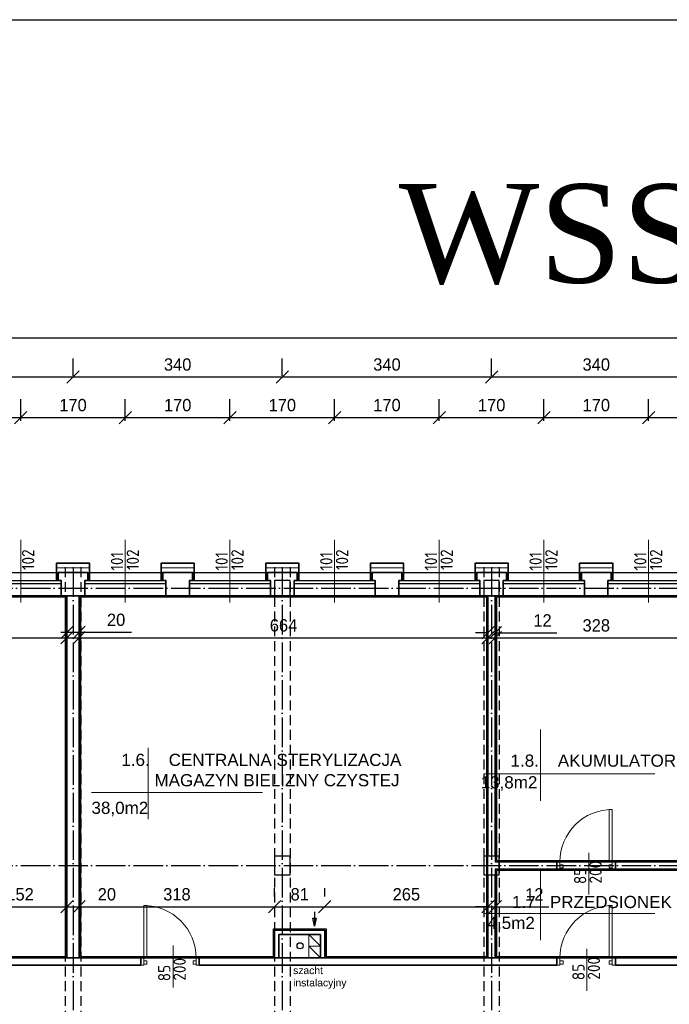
# Model space of a CAD drawing. Header units: millimetres. Extents: x -642 to 14033, y 1994 to 13520.
# Tile 13 of 72: x 3220 to 4276, y 11922 to 13520. Entities that reach past the tile are written whole.
import ezdxf

# ---------------------------------------------------------------- set-up
doc = ezdxf.new("R2010")
doc.units = ezdxf.units.MM
doc.linetypes.add('ACAD_ISO04W100', pattern=[30.5, 24, -3, 0.5, -3])
doc.linetypes.add('KRESKOWA_X2', pattern=[12, 8, -4])
for name, color, linetype, lineweight in [('drzwi', 140, 'Continuous', 13), ('KOMINY', 43, 'Continuous', 15), ('opisy drzwi', 40, 'Continuous', 13), ('opisy pom', 3, 'Continuous', 18), ('OPISY POM. 100', 150, 'Continuous', 20), ('opisy pom.50', 3, 'Continuous', 20), ('sciany', 4, 'Continuous', 35), ('słupy', 2, 'Continuous', 30), ('wymiary', 1, 'Continuous', 13), ('ściany-OCIEPLENIE', 201, 'Continuous', 9)]:
    doc.layers.add(name, color=color, linetype=linetype, lineweight=lineweight)
doc.layers.add('kanalizacja', color=210, linetype='Continuous')
doc.layers.add('POWIERZCHNIA', color=123, linetype='Continuous', plot=False)
doc.styles.add('ISO', font='isocp.shx')
doc.styles.add('ROMANS', font='ROMANS')
doc.styles.add('SYSTEM', font='TXT')
doc.linetypes.add('BATTING', pattern='A,0.0001,-0.1,[134,ltypeshp.shx,S=0.1,R=0,X=-0.1,Y=0],-0.2,[134,ltypeshp.shx,S=0.1,R=180,X=0.1,Y=0],-0.1', length=0.4001)
doc.dimstyles.new('Jacek2', dxfattribs={"dimscale": 2, "dimtxt": 10, "dimasz": 10, "dimexe": 15, "dimexo": 15, "dimgap": 5, "dimtad": 1, "dimdec": 0, "dimzin": 0, "dimdsep": 46, "dimtxsty": 'Standard', "dimblk": 'OBLIQUE', "dimcen": 0, "dimdle": 5, "dimadec": 1, "dimazin": 0, "dimtfac": 1, "dimtdec": 0, "dimtofl": 0, "dimtmove": 0, "dimatfit": 3, "dimfxl": 1, "dimtolj": 1, "dimtzin": 0, "dimarcsym": 0})

# ---------------------------------------------------------------- blocks, each defined once
blk = doc.blocks.new('_OBLIQUE')
at = {"color": 0, "linetype": 'ByBlock'}
blk.add_line((-0.5, -0.5), (0.5, 0.5), dxfattribs=at)
blk = doc.blocks.new('*D61')
at = {"layer": 'Defpoints', "color": 0, "transparency": 16777216}
for p in [(3307.1, 12940.4), (2967.1, 12912), (3307.1, 12912)]:
    blk.add_point(p, dxfattribs=at)
at = {"layer": 'wymiary', "color": 0, "lineweight": -2, "transparency": 16777216}
for p, q in [((2967.1, 12942), (2967.1, 12970.4)), ((3307.1, 12942), (3307.1, 12970.4)), ((2957.1, 12940.4), (3317.1, 12940.4))]:
    blk.add_line(p, q, dxfattribs=at)
at = {"layer": 'wymiary', "color": 0, "lineweight": -2, "transparency": 16777216, "xscale": 20, "yscale": 20, "zscale": 20, "rotation": 180}
blk.add_blockref('_OBLIQUE', (2967.1, 12940.4), dxfattribs=at)
at = {"layer": 'wymiary', "color": 0, "lineweight": -2, "transparency": 16777216, "xscale": 20, "yscale": 20, "zscale": 20}
blk.add_blockref('_OBLIQUE', (3307.1, 12940.4), dxfattribs=at)
at = {"layer": 'wymiary', "color": 0, "transparency": 16777216, "insert": (3137.1, 12960.4), "char_height": 20, "attachment_point": 5}
blk.add_mtext('\\A1;340', dxfattribs=at)
blk = doc.blocks.new('*D62')
at = {"layer": 'Defpoints', "color": 0, "transparency": 16777216}
for p in [(2293.1, 12517), (3297.1, 12517), (3297.1, 12516.2)]:
    blk.add_point(p, dxfattribs=at)
at = {"layer": 'wymiary', "color": 0, "lineweight": -2, "transparency": 16777216}
for p, q in [((3297.1, 12546.2), (3297.1, 12547)), ((2283.1, 12517), (3307.1, 12517))]:
    blk.add_line(p, q, dxfattribs=at)
at = {"layer": 'wymiary', "color": 0, "lineweight": -2, "transparency": 16777216, "xscale": 20, "yscale": 20, "zscale": 20, "rotation": 180}
blk.add_blockref('_OBLIQUE', (2293.1, 12517), dxfattribs=at)
at = {"layer": 'wymiary', "color": 0, "lineweight": -2, "transparency": 16777216, "xscale": 20, "yscale": 20, "zscale": 20}
blk.add_blockref('_OBLIQUE', (3297.1, 12517), dxfattribs=at)
at = {"layer": 'wymiary', "color": 0, "transparency": 16777216, "insert": (2795.1, 12537), "char_height": 20, "attachment_point": 5}
blk.add_mtext('\\A1;1004', dxfattribs=at)
blk = doc.blocks.new('*D26')
at = {"layer": 'Defpoints', "color": 0, "transparency": 16777216}
for p in [(3987.1, 12940.4), (3647.1, 12912), (3987.1, 12912)]:
    blk.add_point(p, dxfattribs=at)
at = {"layer": 'wymiary', "color": 0, "lineweight": -2, "transparency": 16777216}
for p, q in [((3647.1, 12942), (3647.1, 12970.4)), ((3987.1, 12942), (3987.1, 12970.4)), ((3637.1, 12940.4), (3997.1, 12940.4))]:
    blk.add_line(p, q, dxfattribs=at)
at = {"layer": 'wymiary', "color": 0, "lineweight": -2, "transparency": 16777216, "xscale": 20, "yscale": 20, "zscale": 20, "rotation": 180}
blk.add_blockref('_OBLIQUE', (3647.1, 12940.4), dxfattribs=at)
at = {"layer": 'wymiary', "color": 0, "lineweight": -2, "transparency": 16777216, "xscale": 20, "yscale": 20, "zscale": 20}
blk.add_blockref('_OBLIQUE', (3987.1, 12940.4), dxfattribs=at)
at = {"layer": 'wymiary', "color": 0, "transparency": 16777216, "insert": (3817.1, 12960.4), "char_height": 20, "attachment_point": 5}
blk.add_mtext('\\A1;340', dxfattribs=at)
blk = doc.blocks.new('*D27')
at = {"layer": 'Defpoints', "color": 0, "transparency": 16777216}
for p in [(3317.1, 12517), (3981.1, 12517), (3981.1, 12516.2)]:
    blk.add_point(p, dxfattribs=at)
at = {"layer": 'wymiary', "color": 0, "lineweight": -2, "transparency": 16777216}
for p, q in [((3981.1, 12546.2), (3981.1, 12547)), ((3307.1, 12517), (3991.1, 12517))]:
    blk.add_line(p, q, dxfattribs=at)
at = {"layer": 'wymiary', "color": 0, "lineweight": -2, "transparency": 16777216, "xscale": 20, "yscale": 20, "zscale": 20, "rotation": 180}
blk.add_blockref('_OBLIQUE', (3317.1, 12517), dxfattribs=at)
at = {"layer": 'wymiary', "color": 0, "lineweight": -2, "transparency": 16777216, "xscale": 20, "yscale": 20, "zscale": 20}
blk.add_blockref('_OBLIQUE', (3981.1, 12517), dxfattribs=at)
at = {"layer": 'wymiary', "color": 0, "transparency": 16777216, "insert": (3649.1, 12537), "char_height": 20, "attachment_point": 5}
blk.add_mtext('\\A1;664', dxfattribs=at)
blk = doc.blocks.new('*D28')
at = {"layer": 'Defpoints', "color": 0, "transparency": 16777216}
for p in [(3297.1, 12516.2), (3317.1, 12526), (3317.1, 12516.2)]:
    blk.add_point(p, dxfattribs=at)
at = {"layer": 'wymiary', "color": 0, "lineweight": -2, "transparency": 16777216}
for p, q in [((3297.1, 12546.2), (3297.1, 12556)), ((3317.1, 12546.2), (3317.1, 12556)), ((3287.1, 12526), (3317.1, 12526)), ((3317.1, 12526), (3402.1, 12526))]:
    blk.add_line(p, q, dxfattribs=at)
at = {"layer": 'wymiary', "color": 0, "lineweight": -2, "transparency": 16777216, "xscale": 20, "yscale": 20, "zscale": 20, "rotation": 180}
blk.add_blockref('_OBLIQUE', (3297.1, 12526), dxfattribs=at)
at = {"layer": 'wymiary', "color": 0, "lineweight": -2, "transparency": 16777216, "xscale": 20, "yscale": 20, "zscale": 20}
blk.add_blockref('_OBLIQUE', (3317.1, 12526), dxfattribs=at)
at = {"layer": 'wymiary', "color": 0, "transparency": 16777216, "insert": (3377.1, 12546), "char_height": 20, "attachment_point": 5}
blk.add_mtext('\\A1;20', dxfattribs=at)
blk = doc.blocks.new('*D29')
at = {"layer": 'Defpoints', "color": 0, "transparency": 16777216}
for p in [(3647.1, 12940.4), (3307.1, 12912), (3647.1, 12912)]:
    blk.add_point(p, dxfattribs=at)
at = {"layer": 'wymiary', "color": 0, "lineweight": -2, "transparency": 16777216}
for p, q in [((3307.1, 12942), (3307.1, 12970.4)), ((3647.1, 12942), (3647.1, 12970.4)), ((3297.1, 12940.4), (3657.1, 12940.4))]:
    blk.add_line(p, q, dxfattribs=at)
at = {"layer": 'wymiary', "color": 0, "lineweight": -2, "transparency": 16777216, "xscale": 20, "yscale": 20, "zscale": 20, "rotation": 180}
blk.add_blockref('_OBLIQUE', (3307.1, 12940.4), dxfattribs=at)
at = {"layer": 'wymiary', "color": 0, "lineweight": -2, "transparency": 16777216, "xscale": 20, "yscale": 20, "zscale": 20}
blk.add_blockref('_OBLIQUE', (3647.1, 12940.4), dxfattribs=at)
at = {"layer": 'wymiary', "color": 0, "transparency": 16777216, "insert": (3477.1, 12960.4), "char_height": 20, "attachment_point": 5}
blk.add_mtext('\\A1;340', dxfattribs=at)
blk = doc.blocks.new('*D30')
at = {"layer": 'Defpoints', "color": 0, "transparency": 16777216}
for p in [(3993.1, 12516.2), (4321.1, 12517), (4321.1, 12516.2)]:
    blk.add_point(p, dxfattribs=at)
at = {"layer": 'wymiary', "color": 0, "lineweight": -2, "transparency": 16777216}
for p, q in [((3993.1, 12546.2), (3993.1, 12547)), ((4321.1, 12546.2), (4321.1, 12547)), ((3983.1, 12517), (4331.1, 12517))]:
    blk.add_line(p, q, dxfattribs=at)
at = {"layer": 'wymiary', "color": 0, "lineweight": -2, "transparency": 16777216, "xscale": 20, "yscale": 20, "zscale": 20, "rotation": 180}
blk.add_blockref('_OBLIQUE', (3993.1, 12517), dxfattribs=at)
at = {"layer": 'wymiary', "color": 0, "lineweight": -2, "transparency": 16777216, "xscale": 20, "yscale": 20, "zscale": 20}
blk.add_blockref('_OBLIQUE', (4321.1, 12517), dxfattribs=at)
at = {"layer": 'wymiary', "color": 0, "transparency": 16777216, "insert": (4157.1, 12537), "char_height": 20, "attachment_point": 5}
blk.add_mtext('\\A1;328', dxfattribs=at)
blk = doc.blocks.new('*D31')
at = {"layer": 'Defpoints', "color": 0, "transparency": 16777216}
for p in [(3981.1, 12516.2), (3993.1, 12525.2), (3993.1, 12516.2)]:
    blk.add_point(p, dxfattribs=at)
at = {"layer": 'wymiary', "color": 0, "lineweight": -2, "transparency": 16777216}
for p, q in [((3981.1, 12546.2), (3981.1, 12555.2)), ((3993.1, 12546.2), (3993.1, 12555.2)), ((3981.1, 12525.2), (3961.1, 12525.2)), ((3993.1, 12525.2), (4093.1, 12525.2))]:
    blk.add_line(p, q, dxfattribs=at)
at = {"layer": 'wymiary', "color": 0, "lineweight": -2, "transparency": 16777216, "xscale": 20, "yscale": 20, "zscale": 20}
blk.add_blockref('_OBLIQUE', (3981.1, 12525.2), dxfattribs=at)
at = {"layer": 'wymiary', "color": 0, "lineweight": -2, "transparency": 16777216, "xscale": 20, "yscale": 20, "zscale": 20, "rotation": 180}
blk.add_blockref('_OBLIQUE', (3993.1, 12525.2), dxfattribs=at)
at = {"layer": 'wymiary', "color": 0, "transparency": 16777216, "insert": (4069.8, 12545.2), "char_height": 20, "attachment_point": 5}
blk.add_mtext('\\A1;12', dxfattribs=at)
blk = doc.blocks.new('*D33')
at = {"layer": 'Defpoints', "color": 0, "transparency": 16777216}
for p in [(4327.1, 12940.4), (3987.1, 12912), (4327.1, 12912)]:
    blk.add_point(p, dxfattribs=at)
at = {"layer": 'wymiary', "color": 0, "lineweight": -2, "transparency": 16777216}
for p, q in [((3987.1, 12942), (3987.1, 12970.4)), ((4327.1, 12942), (4327.1, 12970.4)), ((3977.1, 12940.4), (4337.1, 12940.4))]:
    blk.add_line(p, q, dxfattribs=at)
at = {"layer": 'wymiary', "color": 0, "lineweight": -2, "transparency": 16777216, "xscale": 20, "yscale": 20, "zscale": 20, "rotation": 180}
blk.add_blockref('_OBLIQUE', (3987.1, 12940.4), dxfattribs=at)
at = {"layer": 'wymiary', "color": 0, "lineweight": -2, "transparency": 16777216, "xscale": 20, "yscale": 20, "zscale": 20}
blk.add_blockref('_OBLIQUE', (4327.1, 12940.4), dxfattribs=at)
at = {"layer": 'wymiary', "color": 0, "transparency": 16777216, "insert": (4157.1, 12960.4), "char_height": 20, "attachment_point": 5}
blk.add_mtext('\\A1;340', dxfattribs=at)
blk = doc.blocks.new('*D96')
at = {"layer": 'Defpoints', "color": 0, "transparency": 16777216}
for p in [(3145.1, 12067.1), (3297.1, 12080.5), (3297.1, 12067.1)]:
    blk.add_point(p, dxfattribs=at)
at = {"layer": 'wymiary', "color": 0, "lineweight": -2, "transparency": 16777216}
for p, q in [((3145.1, 12097.1), (3145.1, 12110.5)), ((3297.1, 12097.1), (3297.1, 12110.5)), ((3135.1, 12080.5), (3307.1, 12080.5))]:
    blk.add_line(p, q, dxfattribs=at)
at = {"layer": 'wymiary', "color": 0, "lineweight": -2, "transparency": 16777216, "xscale": 20, "yscale": 20, "zscale": 20, "rotation": 180}
blk.add_blockref('_OBLIQUE', (3145.1, 12080.5), dxfattribs=at)
at = {"layer": 'wymiary', "color": 0, "lineweight": -2, "transparency": 16777216, "xscale": 20, "yscale": 20, "zscale": 20}
blk.add_blockref('_OBLIQUE', (3297.1, 12080.5), dxfattribs=at)
at = {"layer": 'wymiary', "color": 0, "transparency": 16777216, "insert": (3221.1, 12100.5), "char_height": 20, "attachment_point": 5}
blk.add_mtext('\\A1;152', dxfattribs=at)
blk = doc.blocks.new('*D97')
at = {"layer": 'Defpoints', "color": 0, "transparency": 16777216}
for p in [(3297.1, 12067.1), (3317.1, 12080.5), (3317.1, 12067.1)]:
    blk.add_point(p, dxfattribs=at)
at = {"layer": 'wymiary', "color": 0, "lineweight": -2, "transparency": 16777216}
for p, q in [((3297.1, 12097.1), (3297.1, 12110.5)), ((3317.1, 12097.1), (3317.1, 12110.5)), ((3287.1, 12080.5), (3317.1, 12080.5)), ((3317.1, 12080.5), (3387.1, 12080.5))]:
    blk.add_line(p, q, dxfattribs=at)
at = {"layer": 'wymiary', "color": 0, "lineweight": -2, "transparency": 16777216, "xscale": 20, "yscale": 20, "zscale": 20, "rotation": 180}
blk.add_blockref('_OBLIQUE', (3297.1, 12080.5), dxfattribs=at)
at = {"layer": 'wymiary', "color": 0, "lineweight": -2, "transparency": 16777216, "xscale": 20, "yscale": 20, "zscale": 20}
blk.add_blockref('_OBLIQUE', (3317.1, 12080.5), dxfattribs=at)
at = {"layer": 'wymiary', "color": 0, "transparency": 16777216, "insert": (3362.1, 12100.5), "char_height": 20, "attachment_point": 5}
blk.add_mtext('\\A1;20', dxfattribs=at)
blk = doc.blocks.new('*D98')
at = {"layer": 'Defpoints', "color": 0, "transparency": 16777216}
for p in [(3317.1, 12067.1), (3634.6, 12080.5), (3634.6, 12067.1)]:
    blk.add_point(p, dxfattribs=at)
at = {"layer": 'wymiary', "color": 0, "lineweight": -2, "transparency": 16777216}
for p, q in [((3317.1, 12097.1), (3317.1, 12110.5)), ((3634.6, 12097.1), (3634.6, 12110.5)), ((3307.1, 12080.5), (3644.6, 12080.5))]:
    blk.add_line(p, q, dxfattribs=at)
at = {"layer": 'wymiary', "color": 0, "lineweight": -2, "transparency": 16777216, "xscale": 20, "yscale": 20, "zscale": 20, "rotation": 180}
blk.add_blockref('_OBLIQUE', (3317.1, 12080.5), dxfattribs=at)
at = {"layer": 'wymiary', "color": 0, "lineweight": -2, "transparency": 16777216, "xscale": 20, "yscale": 20, "zscale": 20}
blk.add_blockref('_OBLIQUE', (3634.6, 12080.5), dxfattribs=at)
at = {"layer": 'wymiary', "color": 0, "transparency": 16777216, "insert": (3475.9, 12100.5), "char_height": 20, "attachment_point": 5}
blk.add_mtext('\\A1;318', dxfattribs=at)
blk = doc.blocks.new('*D99')
at = {"layer": 'Defpoints', "color": 0, "transparency": 16777216}
for p in [(3634.6, 12067.1), (3716.1, 12080.5), (3716.1, 12067.1)]:
    blk.add_point(p, dxfattribs=at)
at = {"layer": 'wymiary', "color": 0, "lineweight": -2, "transparency": 16777216}
for p, q in [((3634.6, 12097.1), (3634.6, 12110.5)), ((3716.1, 12097.1), (3716.1, 12110.5)), ((3624.6, 12080.5), (3726.1, 12080.5))]:
    blk.add_line(p, q, dxfattribs=at)
at = {"layer": 'wymiary', "color": 0, "lineweight": -2, "transparency": 16777216, "xscale": 20, "yscale": 20, "zscale": 20, "rotation": 180}
blk.add_blockref('_OBLIQUE', (3634.6, 12080.5), dxfattribs=at)
at = {"layer": 'wymiary', "color": 0, "lineweight": -2, "transparency": 16777216, "xscale": 20, "yscale": 20, "zscale": 20}
blk.add_blockref('_OBLIQUE', (3716.1, 12080.5), dxfattribs=at)
at = {"layer": 'wymiary', "color": 0, "transparency": 16777216, "insert": (3675.4, 12100.5), "char_height": 20, "attachment_point": 5}
blk.add_mtext('\\A1;81', dxfattribs=at)
blk = doc.blocks.new('*D100')
at = {"layer": 'Defpoints', "color": 0, "transparency": 16777216}
for p in [(3981.1, 12067.1), (3993.1, 12080.5), (3993.1, 12067.1)]:
    blk.add_point(p, dxfattribs=at)
at = {"layer": 'wymiary', "color": 0, "lineweight": -2, "transparency": 16777216}
for p, q in [((3981.1, 12097.1), (3981.1, 12110.5)), ((3993.1, 12097.1), (3993.1, 12110.5)), ((3981.1, 12080.5), (3961.1, 12080.5)), ((3993.1, 12080.5), (4079.8, 12080.5))]:
    blk.add_line(p, q, dxfattribs=at)
at = {"layer": 'wymiary', "color": 0, "lineweight": -2, "transparency": 16777216, "xscale": 20, "yscale": 20, "zscale": 20}
blk.add_blockref('_OBLIQUE', (3981.1, 12080.5), dxfattribs=at)
at = {"layer": 'wymiary', "color": 0, "lineweight": -2, "transparency": 16777216, "xscale": 20, "yscale": 20, "zscale": 20, "rotation": 180}
blk.add_blockref('_OBLIQUE', (3993.1, 12080.5), dxfattribs=at)
at = {"layer": 'wymiary', "color": 0, "transparency": 16777216, "insert": (4056.5, 12100.5), "char_height": 20, "attachment_point": 5}
blk.add_mtext('\\A1;12', dxfattribs=at)
blk = doc.blocks.new('*D117')
at = {"layer": 'Defpoints', "color": 0, "transparency": 16777216}
for p in [(3716.1, 12067.1), (3981.1, 12080.5), (3981.1, 12080.5)]:
    blk.add_point(p, dxfattribs=at)
at = {"layer": 'wymiary', "color": 0, "lineweight": -2, "transparency": 16777216}
for p, q in [((3716.1, 12097.1), (3716.1, 12110.5)), ((3706.1, 12080.5), (3991.1, 12080.5))]:
    blk.add_line(p, q, dxfattribs=at)
at = {"layer": 'wymiary', "color": 0, "lineweight": -2, "transparency": 16777216, "xscale": 20, "yscale": 20, "zscale": 20, "rotation": 180}
blk.add_blockref('_OBLIQUE', (3716.1, 12080.5), dxfattribs=at)
at = {"layer": 'wymiary', "color": 0, "lineweight": -2, "transparency": 16777216, "xscale": 20, "yscale": 20, "zscale": 20}
blk.add_blockref('_OBLIQUE', (3981.1, 12080.5), dxfattribs=at)
at = {"layer": 'wymiary', "color": 0, "transparency": 16777216, "insert": (3848.6, 12100.5), "char_height": 20, "attachment_point": 5}
blk.add_mtext('\\A1;265', dxfattribs=at)
blk = doc.blocks.new('*D428')
at = {"layer": 'Defpoints', "color": 0, "transparency": 16777216}
for p in [(12183.1, 13003.7), (753.6, 12769.9), (12183.1, 12769.9)]:
    blk.add_point(p, dxfattribs=at)
at = {"layer": 'wymiary', "color": 0, "lineweight": -2, "transparency": 16777216}
for p, q in [((753.6, 12799.9), (753.6, 13033.7)), ((12183.1, 12799.9), (12183.1, 13033.7)), ((743.6, 13003.7), (12193.1, 13003.7))]:
    blk.add_line(p, q, dxfattribs=at)
at = {"layer": 'wymiary', "color": 0, "lineweight": -2, "transparency": 16777216, "xscale": 20, "yscale": 20, "zscale": 20, "rotation": 180}
blk.add_blockref('_OBLIQUE', (753.6, 13003.7), dxfattribs=at)
at = {"layer": 'wymiary', "color": 0, "lineweight": -2, "transparency": 16777216, "xscale": 20, "yscale": 20, "zscale": 20}
blk.add_blockref('_OBLIQUE', (12183.1, 13003.7), dxfattribs=at)
at = {"layer": 'wymiary', "color": 0, "transparency": 16777216, "insert": (6468.4, 13023.7), "char_height": 20, "attachment_point": 5}
blk.add_mtext('\\A1;11430', dxfattribs=at)
blk = doc.blocks.new('*D441')
at = {"layer": 'Defpoints', "color": 0, "transparency": 16777216}
for p in [(3222.1, 12874.5), (3052.1, 12839.1), (3222.1, 12839.1)]:
    blk.add_point(p, dxfattribs=at)
at = {"layer": 'wymiary', "color": 0, "lineweight": -2, "transparency": 16777216}
for p, q in [((3052.1, 12869.1), (3052.1, 12904.5)), ((3222.1, 12869.1), (3222.1, 12904.5)), ((3042.1, 12874.5), (3232.1, 12874.5))]:
    blk.add_line(p, q, dxfattribs=at)
at = {"layer": 'wymiary', "color": 0, "lineweight": -2, "transparency": 16777216, "xscale": 20, "yscale": 20, "zscale": 20, "rotation": 180}
blk.add_blockref('_OBLIQUE', (3052.1, 12874.5), dxfattribs=at)
at = {"layer": 'wymiary', "color": 0, "lineweight": -2, "transparency": 16777216, "xscale": 20, "yscale": 20, "zscale": 20}
blk.add_blockref('_OBLIQUE', (3222.1, 12874.5), dxfattribs=at)
at = {"layer": 'wymiary', "color": 0, "transparency": 16777216, "insert": (3137.1, 12894.5), "char_height": 20, "attachment_point": 5}
blk.add_mtext('\\A1;170', dxfattribs=at)
blk = doc.blocks.new('*D442')
at = {"layer": 'Defpoints', "color": 0, "transparency": 16777216}
for p in [(3392.1, 12874.5), (3222.1, 12839.1), (3392.1, 12839.1)]:
    blk.add_point(p, dxfattribs=at)
at = {"layer": 'opisy pom.50', "color": 0, "lineweight": -2, "transparency": 16777216}
for p, q in [((3222.1, 12869.1), (3222.1, 12904.5)), ((3392.1, 12869.1), (3392.1, 12904.5)), ((3212.1, 12874.5), (3402.1, 12874.5))]:
    blk.add_line(p, q, dxfattribs=at)
at = {"layer": 'opisy pom.50', "color": 0, "lineweight": -2, "transparency": 16777216, "xscale": 20, "yscale": 20, "zscale": 20, "rotation": 180}
blk.add_blockref('_OBLIQUE', (3222.1, 12874.5), dxfattribs=at)
at = {"layer": 'opisy pom.50', "color": 0, "lineweight": -2, "transparency": 16777216, "xscale": 20, "yscale": 20, "zscale": 20}
blk.add_blockref('_OBLIQUE', (3392.1, 12874.5), dxfattribs=at)
at = {"layer": 'opisy pom.50', "color": 0, "transparency": 16777216, "insert": (3307.1, 12894.5), "char_height": 20, "attachment_point": 5}
blk.add_mtext('\\A1;170', dxfattribs=at)
blk = doc.blocks.new('*D443')
at = {"layer": 'Defpoints', "color": 0, "transparency": 16777216}
for p in [(3562.1, 12874.5), (3392.1, 12839.1), (3562.1, 12839.1)]:
    blk.add_point(p, dxfattribs=at)
at = {"layer": 'opisy pom.50', "color": 0, "lineweight": -2, "transparency": 16777216}
for p, q in [((3392.1, 12869.1), (3392.1, 12904.5)), ((3562.1, 12869.1), (3562.1, 12904.5)), ((3382.1, 12874.5), (3572.1, 12874.5))]:
    blk.add_line(p, q, dxfattribs=at)
at = {"layer": 'opisy pom.50', "color": 0, "lineweight": -2, "transparency": 16777216, "xscale": 20, "yscale": 20, "zscale": 20, "rotation": 180}
blk.add_blockref('_OBLIQUE', (3392.1, 12874.5), dxfattribs=at)
at = {"layer": 'opisy pom.50', "color": 0, "lineweight": -2, "transparency": 16777216, "xscale": 20, "yscale": 20, "zscale": 20}
blk.add_blockref('_OBLIQUE', (3562.1, 12874.5), dxfattribs=at)
at = {"layer": 'opisy pom.50', "color": 0, "transparency": 16777216, "insert": (3477.1, 12894.5), "char_height": 20, "attachment_point": 5}
blk.add_mtext('\\A1;170', dxfattribs=at)
blk = doc.blocks.new('*D444')
at = {"layer": 'Defpoints', "color": 0, "transparency": 16777216}
for p in [(3732.1, 12874.5), (3562.1, 12839.1), (3732.1, 12839.1)]:
    blk.add_point(p, dxfattribs=at)
at = {"layer": 'opisy pom.50', "color": 0, "lineweight": -2, "transparency": 16777216}
for p, q in [((3562.1, 12869.1), (3562.1, 12904.5)), ((3732.1, 12869.1), (3732.1, 12904.5)), ((3552.1, 12874.5), (3742.1, 12874.5))]:
    blk.add_line(p, q, dxfattribs=at)
at = {"layer": 'opisy pom.50', "color": 0, "lineweight": -2, "transparency": 16777216, "xscale": 20, "yscale": 20, "zscale": 20, "rotation": 180}
blk.add_blockref('_OBLIQUE', (3562.1, 12874.5), dxfattribs=at)
at = {"layer": 'opisy pom.50', "color": 0, "lineweight": -2, "transparency": 16777216, "xscale": 20, "yscale": 20, "zscale": 20}
blk.add_blockref('_OBLIQUE', (3732.1, 12874.5), dxfattribs=at)
at = {"layer": 'opisy pom.50', "color": 0, "transparency": 16777216, "insert": (3647.1, 12894.5), "char_height": 20, "attachment_point": 5}
blk.add_mtext('\\A1;170', dxfattribs=at)
blk = doc.blocks.new('*D445')
at = {"layer": 'Defpoints', "color": 0, "transparency": 16777216}
for p in [(3902.1, 12874.5), (3732.1, 12839.1), (3902.1, 12839.1)]:
    blk.add_point(p, dxfattribs=at)
at = {"layer": 'opisy pom.50', "color": 0, "lineweight": -2, "transparency": 16777216}
for p, q in [((3732.1, 12869.1), (3732.1, 12904.5)), ((3902.1, 12869.1), (3902.1, 12904.5)), ((3722.1, 12874.5), (3912.1, 12874.5))]:
    blk.add_line(p, q, dxfattribs=at)
at = {"layer": 'opisy pom.50', "color": 0, "lineweight": -2, "transparency": 16777216, "xscale": 20, "yscale": 20, "zscale": 20, "rotation": 180}
blk.add_blockref('_OBLIQUE', (3732.1, 12874.5), dxfattribs=at)
at = {"layer": 'opisy pom.50', "color": 0, "lineweight": -2, "transparency": 16777216, "xscale": 20, "yscale": 20, "zscale": 20}
blk.add_blockref('_OBLIQUE', (3902.1, 12874.5), dxfattribs=at)
at = {"layer": 'opisy pom.50', "color": 0, "transparency": 16777216, "insert": (3817.1, 12894.5), "char_height": 20, "attachment_point": 5}
blk.add_mtext('\\A1;170', dxfattribs=at)
blk = doc.blocks.new('*D446')
at = {"layer": 'Defpoints', "color": 0, "transparency": 16777216}
for p in [(4072.1, 12874.5), (3902.1, 12839.1), (4072.1, 12839.1)]:
    blk.add_point(p, dxfattribs=at)
at = {"layer": 'opisy pom.50', "color": 0, "lineweight": -2, "transparency": 16777216}
for p, q in [((3902.1, 12869.1), (3902.1, 12904.5)), ((4072.1, 12869.1), (4072.1, 12904.5)), ((3892.1, 12874.5), (4082.1, 12874.5))]:
    blk.add_line(p, q, dxfattribs=at)
at = {"layer": 'opisy pom.50', "color": 0, "lineweight": -2, "transparency": 16777216, "xscale": 20, "yscale": 20, "zscale": 20, "rotation": 180}
blk.add_blockref('_OBLIQUE', (3902.1, 12874.5), dxfattribs=at)
at = {"layer": 'opisy pom.50', "color": 0, "lineweight": -2, "transparency": 16777216, "xscale": 20, "yscale": 20, "zscale": 20}
blk.add_blockref('_OBLIQUE', (4072.1, 12874.5), dxfattribs=at)
at = {"layer": 'opisy pom.50', "color": 0, "transparency": 16777216, "insert": (3987.1, 12894.5), "char_height": 20, "attachment_point": 5}
blk.add_mtext('\\A1;170', dxfattribs=at)
blk = doc.blocks.new('*D447')
at = {"layer": 'Defpoints', "color": 0, "transparency": 16777216}
for p in [(4242.1, 12874.5), (4072.1, 12839.1), (4242.1, 12839.1)]:
    blk.add_point(p, dxfattribs=at)
at = {"layer": 'opisy pom.50', "color": 0, "lineweight": -2, "transparency": 16777216}
for p, q in [((4072.1, 12869.1), (4072.1, 12904.5)), ((4242.1, 12869.1), (4242.1, 12904.5)), ((4062.1, 12874.5), (4252.1, 12874.5))]:
    blk.add_line(p, q, dxfattribs=at)
at = {"layer": 'opisy pom.50', "color": 0, "lineweight": -2, "transparency": 16777216, "xscale": 20, "yscale": 20, "zscale": 20, "rotation": 180}
blk.add_blockref('_OBLIQUE', (4072.1, 12874.5), dxfattribs=at)
at = {"layer": 'opisy pom.50', "color": 0, "lineweight": -2, "transparency": 16777216, "xscale": 20, "yscale": 20, "zscale": 20}
blk.add_blockref('_OBLIQUE', (4242.1, 12874.5), dxfattribs=at)
at = {"layer": 'opisy pom.50', "color": 0, "transparency": 16777216, "insert": (4157.1, 12894.5), "char_height": 20, "attachment_point": 5}
blk.add_mtext('\\A1;170', dxfattribs=at)
blk = doc.blocks.new('*D448')
at = {"layer": 'Defpoints', "color": 0, "transparency": 16777216}
for p in [(4412.1, 12874.5), (4242.1, 12839.1), (4412.1, 12839.1)]:
    blk.add_point(p, dxfattribs=at)
at = {"layer": 'opisy pom.50', "color": 0, "lineweight": -2, "transparency": 16777216}
for p, q in [((4242.1, 12869.1), (4242.1, 12904.5)), ((4412.1, 12869.1), (4412.1, 12904.5)), ((4232.1, 12874.5), (4422.1, 12874.5))]:
    blk.add_line(p, q, dxfattribs=at)
at = {"layer": 'opisy pom.50', "color": 0, "lineweight": -2, "transparency": 16777216, "xscale": 20, "yscale": 20, "zscale": 20, "rotation": 180}
blk.add_blockref('_OBLIQUE', (4242.1, 12874.5), dxfattribs=at)
at = {"layer": 'opisy pom.50', "color": 0, "lineweight": -2, "transparency": 16777216, "xscale": 20, "yscale": 20, "zscale": 20}
blk.add_blockref('_OBLIQUE', (4412.1, 12874.5), dxfattribs=at)
at = {"layer": 'opisy pom.50', "color": 0, "transparency": 16777216, "insert": (4327.1, 12894.5), "char_height": 20, "attachment_point": 5}
blk.add_mtext('\\A1;170', dxfattribs=at)

msp = doc.modelspace()

# ---------------------------------------------------------------- linework, layer by layer
at = {"linetype": 'KRESKOWA_X2', "ltscale": 2}
for p, q in [((3294.6, 12631.4), (3294.6, 11259.9)), ((3319.6, 12631.4), (3319.6, 11259.9)), ((3634.6, 12631.4), (3634.6, 11259.9)), ((3659.6, 12631.4), (3659.6, 11259.9)), ((3974.6, 12631.4), (3974.6, 11259.9)), ((3999.6, 12631.4), (3999.6, 11259.9))]:
    msp.add_line(p, q, dxfattribs=at)
at = {"linetype": 'ACAD_ISO04W100', "ltscale": 2}
for p, q in [((3307.1, 12631.4), (3307.1, 11033.7)), ((3647.1, 12631.4), (3647.1, 11033.7)), ((3987.1, 12631.4), (3987.1, 11033.7)), ((477.4, 12597.4), (13301.1, 12597.4)), ((477.4, 12147.4), (13301.1, 12147.4))]:
    msp.add_line(p, q, dxfattribs=at)
for p, q in [((768.6, 12622.9), (8107.4, 12622.9)), ((3156.1, 12609.9), (3288.1, 12609.9)), ((3326.1, 12609.9), (3458.1, 12609.9)), ((3496.1, 12609.9), (3628.1, 12609.9)), ((3666.1, 12609.9), (3798.1, 12609.9)), ((3836.1, 12609.9), (3968.1, 12609.9)), ((4006.1, 12609.9), (4138.1, 12609.9)), ((4176.1, 12609.9), (4308.1, 12609.9)), ((3156.1, 12604.9), (3288.1, 12604.9)), ((3326.1, 12604.9), (3458.1, 12604.9)), ((3496.1, 12604.9), (3628.1, 12604.9)), ((3666.1, 12604.9), (3798.1, 12604.9)), ((3836.1, 12604.9), (3968.1, 12604.9)), ((4006.1, 12604.9), (4138.1, 12604.9)), ((4176.1, 12604.9), (4308.1, 12604.9))]:
    msp.add_line(p, q)
msp.add_lwpolyline([(-642.1, 13520.2), (14032.9, 13520.2), (14032.9, 1993.9), (-642.1, 1993.9)], close=True)
at = {"layer": 'drzwi'}
for points in [[(4183.1, 12153.4, 0), (4178.1, 12153.4, 0), (4178.1, 12238.3, 0), (4183.1, 12238.4, 0), (4183.1, 12153.4, 0)], [(4098.1, 12141.4, 0), (4093.1, 12141.4, 0), (4093.1, 12153.4, 0), (4098.1, 12153.4, 0), (4098.1, 12141.4, 0)], [(4098.1, 12143.4, 0), (4103.1, 12143.4, 0), (4103.1, 12148.4, 0), (4098.1, 12148.4, 0), (4098.1, 12143.4, 0)], [(4183.1, 12143.4, 0), (4178.1, 12143.4, 0), (4178.1, 12148.4, 0), (4183.1, 12148.4, 0), (4183.1, 12143.4, 0)], [(4183.1, 12141.4, 0), (4188.1, 12141.4, 0), (4188.1, 12153.4, 0), (4183.1, 12153.4, 0), (4183.1, 12141.4, 0)], [(3422.1, 11997.4, 0), (3427.1, 11997.4, 0), (3427.1, 12082.3, 0), (3422.1, 12082.4, 0), (3422.1, 11997.4, 0)], [(4183.1, 11997.4, 0), (4178.1, 11997.4, 0), (4178.1, 12082.3, 0), (4183.1, 12082.4, 0), (4183.1, 11997.4, 0)], [(3422.1, 11985.4, 0), (3417.1, 11985.4, 0), (3417.1, 11997.4, 0), (3422.1, 11997.4, 0), (3422.1, 11985.4, 0)], [(3422.1, 11987.4, 0), (3427.1, 11987.4, 0), (3427.1, 11992.4, 0), (3422.1, 11992.4, 0), (3422.1, 11987.4, 0)], [(3507.1, 11987.4, 0), (3502.1, 11987.4, 0), (3502.1, 11992.4, 0), (3507.1, 11992.4, 0), (3507.1, 11987.4, 0)], [(3507.1, 11985.4, 0), (3512.1, 11985.4, 0), (3512.1, 11997.4, 0), (3507.1, 11997.4, 0), (3507.1, 11985.4, 0)], [(4098.1, 11985.4, 0), (4093.1, 11985.4, 0), (4093.1, 11997.4, 0), (4098.1, 11997.4, 0), (4098.1, 11985.4, 0)], [(4098.1, 11987.4, 0), (4103.1, 11987.4, 0), (4103.1, 11992.4, 0), (4098.1, 11992.4, 0), (4098.1, 11987.4, 0)], [(4183.1, 11987.4, 0), (4178.1, 11987.4, 0), (4178.1, 11992.4, 0), (4183.1, 11992.4, 0), (4183.1, 11987.4, 0)], [(4183.1, 11985.4, 0), (4188.1, 11985.4, 0), (4188.1, 11997.4, 0), (4183.1, 11997.4, 0), (4183.1, 11985.4, 0)]]:
    msp.add_polyline3d(points, dxfattribs=at)
for centre, start, end in [((4183.1, 12153.4), 90.0013, 180.0017), ((3422.1, 11997.4), 0.001, 90.0014), ((4183.1, 11997.4), 90.001, 180.0014)]:
    msp.add_arc(centre, 85, start, end, dxfattribs=at)
at = {"layer": 'kanalizacja'}
msp.add_circle((3676, 12017), 5, dxfattribs=at)
at = {"layer": 'KOMINY'}
for p, q in [((3690.1, 12035.4), (3709.1, 12016.4)), ((3690.1, 12016.4), (3709.1, 11997.4))]:
    msp.add_line(p, q, dxfattribs=at)
at = {"layer": 'KOMINY', "lineweight": 30}
msp.add_lwpolyline([(3699.5, 12072), (3699.5, 12048.8), (3696.9, 12061.9), (3702.1, 12061.9), (3699.5, 12048.8)], dxfattribs=at)
at = {"layer": 'KOMINY'}
for points in [[(3690.1, 12016.4), (3709.1, 12016.4), (3709.1, 12035.4), (3690.1, 12035.4)], [(3690.1, 11997.4), (3709.1, 11997.4), (3709.1, 12016.4), (3690.1, 12016.4)]]:
    msp.add_lwpolyline(points, close=True, dxfattribs=at)
at = {"layer": 'opisy drzwi'}
for p, q in [((3222.1, 12574.1), (3222.1, 12675.9)), ((3392.1, 12574.1), (3392.1, 12675.9)), ((3562.1, 12574.1), (3562.1, 12675.9)), ((3732.1, 12574.1), (3732.1, 12675.9)), ((3902.1, 12574.1), (3902.1, 12675.9)), ((4072.1, 12574.1), (4072.1, 12675.9)), ((4242.1, 12574.1), (4242.1, 12675.9)), ((4144.8, 12100.2), (4144.8, 12168.1)), ((3469.8, 11949.6), (3469.8, 12017.5)), ((4141.8, 11944.2), (4141.8, 12012.1))]:
    msp.add_line(p, q, dxfattribs=at)
at = {"layer": 'opisy pom'}
for p, q in [((4066.5, 12252.5), (4066.5, 12368.2)), ((3429.3, 12222.4), (3429.3, 12338.1)), ((3974.5, 12295.9), (4252.3, 12295.9)), ((3337.3, 12265.8), (3615, 12265.8)), ((4066.5, 12026), (4066.5, 12141.8)), ((3974.5, 12069.4), (4252.3, 12069.4))]:
    msp.add_line(p, q, dxfattribs=at)
at = {"layer": 'POWIERZCHNIA'}
for points in [[(2293.1, 12042.4), (2337.1, 12042.4), (2337.1, 11997.4), (2809.1, 11997.4), (2809.1, 12042.4), (3145.1, 12042.4), (3145.1, 11997.4), (3297.1, 11997.4), (3297.1, 12584.9), (2293.1, 12584.9), (2293.1, 12042.4)], [(3317.1, 11997.4), (3634.6, 11997.4), (3634.6, 12042.4), (3716.1, 12042.4), (3716.1, 11997.4), (3981.1, 11997.4), (3981.1, 12584.9), (3317.1, 12584.9), (3317.1, 11997.4)], [(3993.1, 12153.5), (4321.1, 12153.3), (4321.1, 12584.9), (3993.1, 12584.9), (3993.1, 12153.5)]]:
    msp.add_lwpolyline(points, dxfattribs=at)
for points in [[(2295.1, 12044.4), (2339.1, 12044.4), (2339.1, 11999.4), (2807.1, 11999.4), (2807.1, 12044.4), (3147.1, 12044.4), (3147.1, 11999.4), (3295.1, 11999.4), (3295.1, 12582.9), (2295.1, 12582.9)], [(3319.1, 11999.4), (3632.6, 11999.4), (3632.6, 12044.4), (3718.1, 12044.4), (3718.1, 11999.4), (3979.1, 11999.4), (3979.1, 12582.9), (3319.1, 12582.9)], [(3995.1, 12155.5), (4319.1, 12155.3), (4319.1, 12582.9), (3995.1, 12582.9)], [(3993.1, 11997.4), (4321.1, 11997.4), (4321.1, 12141.3), (3993.1, 12141.3)], [(3995.1, 11999.4), (4319.1, 11999.4), (4319.1, 12139.3), (3995.1, 12139.3)]]:
    msp.add_lwpolyline(points, close=True, dxfattribs=at)
at = {"layer": 'sciany'}
for p, q in [((3297.1, 12584.9), (3297.1, 12162.4)), ((3297.1, 12584.9), (3297.1, 12565.9)), ((3317.1, 12584.9), (3317.1, 12162.4)), ((3317.1, 12584.9), (3317.1, 12565.9)), ((3981.1, 12584.9), (3981.1, 12162.4)), ((3993.1, 12584.9), (3993.1, 12162.4)), ((3297.1, 12162.4), (3297.1, 11997.4)), ((3317.1, 12162.4), (3317.1, 11997.4)), ((3999.6, 12153.4), (4093.1, 12153.4)), ((4093.1, 12153.4), (4093.1, 12141.4)), ((4188.1, 12153.4), (4314.6, 12153.4)), ((4188.1, 12153.4), (4188.1, 12141.4)), ((3981.1, 12132.4), (3981.1, 11997.4)), ((3993.1, 12132.4), (3993.1, 11997.4)), ((3999.6, 12141.4), (4093.1, 12141.4)), ((4188.1, 12141.4), (4314.6, 12141.4)), ((3634.6, 11997.4), (3634.6, 12042.4)), ((3634.6, 12042.4), (3716.1, 12042.4)), ((3641.6, 12035.4), (3709.1, 12035.4)), ((3641.6, 11997.4), (3641.6, 12035.4)), ((3709.1, 12035.4), (3709.1, 11997.4)), ((3716.1, 12042.4), (3716.1, 11997.4)), ((2804.1, 11997.4), (3417.1, 11997.4)), ((3417.1, 11997.4), (3417.1, 11985.4)), ((3512.1, 11997.4), (4093.1, 11997.4)), ((3512.1, 11997.4), (3512.1, 11985.4)), ((3773.1, 11997.4), (3672.5, 11997.4)), ((4093.1, 11997.4), (4093.1, 11985.4)), ((4188.1, 11997.4), (4415.1, 11997.4)), ((4188.1, 11997.4), (4188.1, 11985.4)), ((2804.1, 11985.4), (3417.1, 11985.4)), ((3512.1, 11985.4), (4093.1, 11985.4)), ((4188.1, 11985.4), (4415.1, 11985.4))]:
    msp.add_line(p, q, dxfattribs=at)
for points in [[(3283.1, 12609.9), (3280.1, 12609.9), (3280.1, 12637.9), (3334.1, 12637.9), (3334.1, 12609.9), (3331.1, 12609.9)], [(3453.1, 12609.9), (3450.1, 12609.9), (3450.1, 12637.9), (3504.1, 12637.9), (3504.1, 12609.9), (3501.1, 12609.9)], [(3623.1, 12609.9), (3620.1, 12609.9), (3620.1, 12637.9), (3674.1, 12637.9), (3674.1, 12609.9), (3671.1, 12609.9)], [(3793.1, 12609.9), (3790.1, 12609.9), (3790.1, 12637.9), (3844.1, 12637.9), (3844.1, 12609.9), (3841.1, 12609.9)], [(3963.1, 12609.9), (3960.1, 12609.9), (3960.1, 12637.9), (4014.1, 12637.9), (4014.1, 12609.9), (4011.1, 12609.9)], [(4133.1, 12609.9), (4130.1, 12609.9), (4130.1, 12637.9), (4184.1, 12637.9), (4184.1, 12609.9), (4181.1, 12609.9)], [(3288.1, 12584.9), (3326.1, 12584.9), (3326.1, 12609.9), (3331.1, 12609.9), (3331.1, 12622.9), (3283.1, 12622.9), (3283.1, 12609.9), (3288.1, 12609.9), (3288.1, 12584.9)], [(3458.1, 12584.9), (3496.1, 12584.9), (3496.1, 12609.9), (3501.1, 12609.9), (3501.1, 12622.9), (3453.1, 12622.9), (3453.1, 12609.9), (3458.1, 12609.9), (3458.1, 12584.9)], [(3628.1, 12584.9), (3666.1, 12584.9), (3666.1, 12609.9), (3671.1, 12609.9), (3671.1, 12622.9), (3623.1, 12622.9), (3623.1, 12609.9), (3628.1, 12609.9), (3628.1, 12584.9)], [(3798.1, 12584.9), (3836.1, 12584.9), (3836.1, 12609.9), (3841.1, 12609.9), (3841.1, 12622.9), (3793.1, 12622.9), (3793.1, 12609.9), (3798.1, 12609.9), (3798.1, 12584.9)], [(3968.1, 12584.9), (4006.1, 12584.9), (4006.1, 12609.9), (4011.1, 12609.9), (4011.1, 12622.9), (3963.1, 12622.9), (3963.1, 12609.9), (3968.1, 12609.9), (3968.1, 12584.9)], [(4138.1, 12584.9), (4176.1, 12584.9), (4176.1, 12609.9), (4181.1, 12609.9), (4181.1, 12622.9), (4133.1, 12622.9), (4133.1, 12609.9), (4138.1, 12609.9), (4138.1, 12584.9)]]:
    msp.add_lwpolyline(points, dxfattribs=at)
at = {"layer": 'słupy'}
for points in [[(3634.6, 12584.9), (3659.6, 12584.9), (3659.6, 12609.9), (3634.6, 12609.9)], [(3974.6, 12584.9), (3999.6, 12584.9), (3999.6, 12609.9), (3974.6, 12609.9)], [(3634.6, 12132.4), (3659.6, 12132.4), (3659.6, 12162.4), (3634.6, 12162.4)], [(3974.6, 12132.4), (3999.6, 12132.4), (3999.6, 12162.4), (3974.6, 12162.4)]]:
    msp.add_lwpolyline(points, close=True, dxfattribs=at)
at = {"layer": 'ściany-OCIEPLENIE', "linetype": 'BATTING', "ltscale": 14}
for p, q in [((3334.1, 12630.4), (3280.1, 12630.4)), ((3504.1, 12630.4), (3450.1, 12630.4)), ((3674.1, 12630.4), (3620.1, 12630.4)), ((3844.1, 12630.4), (3790.1, 12630.4)), ((4014.1, 12630.4), (3960.1, 12630.4)), ((4184.1, 12630.4), (4130.1, 12630.4))]:
    msp.add_line(p, q, dxfattribs=at)
at = {"layer": 'ściany-OCIEPLENIE', "linetype": 'BATTING', "ltscale": 3}
for p, q in [((3281.6, 12609.9), (3281.6, 12622.9)), ((3332.6, 12609.9), (3332.6, 12622.9)), ((3451.6, 12609.9), (3451.6, 12622.9)), ((3502.6, 12609.9), (3502.6, 12622.9)), ((3621.6, 12609.9), (3621.6, 12622.9)), ((3672.6, 12609.9), (3672.6, 12622.9)), ((3791.6, 12609.9), (3791.6, 12622.9)), ((3842.6, 12609.9), (3842.6, 12622.9)), ((3961.6, 12609.9), (3961.6, 12622.9)), ((4012.6, 12609.9), (4012.6, 12622.9)), ((4131.6, 12609.9), (4131.6, 12622.9)), ((4182.6, 12609.9), (4182.6, 12622.9))]:
    msp.add_line(p, q, dxfattribs=at)

# ---------------------------------------------------------------- texts
at = {"insert": (6263.1, 13171.5), "char_height": 160, "width": 4951.893, "attachment_point": 5}
msp.add_mtext('{\\fTimes New Roman|b0|i0|c238|p18;WSS OLSZTYN - RZUT NISKIEGO PARTERU}', dxfattribs=at)
at = {"layer": 'opisy drzwi', "style": 'ISO'}
for s, p in [('102', (3244.2, 12626.9)), ('101', (3388.5, 12626)), ('102', (3414.2, 12626.9)), ('101', (3558.5, 12626)), ('102', (3584.2, 12626.9)), ('101', (3728.5, 12626)), ('102', (3754.2, 12626.9)), ('101', (3898.5, 12626)), ('102', (3924.2, 12626.9)), ('101', (4068.5, 12626)), ('102', (4094.2, 12626.9)), ('101', (4238.5, 12626)), ('102', (4264.2, 12626.9)), ('200', (4165.9, 12118.1)), ('85', (4140.9, 12117.2)), ('200', (3490.3, 11960.5)), ('200', (4163.2, 11962.1)), ('85', (3465.3, 11959.5)), ('85', (4138.2, 11961.2))]:
    msp.add_text(s, height=20, rotation=90, dxfattribs=at).set_placement(p)
at = {"layer": 'opisy pom', "char_height": 19.8, "attachment_point": 1, "style": 'SYSTEM'}
for s, insert in [('{\\fArial|b0|i0|c238|p34;1.6.    CENTRALNA STERYLIZACJA\\P       MAGAZYN BIELIZNY CZYSTEJ }', (3385.6, 12328.7)), ('{\\fArial|b0|i0|c238|p34;1.8.    AKUMULATORNIA }', (4017.8, 12327.5)), ('{\\fArial|b0|i0|c238|p34;13,8m2  }', (3969.2, 12292.3)), ('{\\fArial|b0|i0|c238|p34;38,0m2  }', (3337.1, 12250.9)), ('{\\fArial|b0|i0|c238|p34;1.7   PRZEDSIONEK }', (4020.2, 12098.1)), ('{\\fArial|b0|i0|c238|p34;4,5m2  }', (3980.4, 12064.1))]:
    msp.add_mtext(s, dxfattribs=dict(at, insert=insert))
at = {"layer": 'OPISY POM. 100', "insert": (3664.7, 11983.1), "char_height": 12, "attachment_point": 1, "style": 'ROMANS'}
msp.add_mtext('{\\fArial|b0|i0|c238|p34;szacht\\Pinstalacyjny}', dxfattribs=at)

# ---------------------------------------------------------------- dimensions: what is measured, and where the dimension line sits
at = {"layer": 'opisy pom.50'}
for base, p1, p2, picture, middle in [((3392.1, 12874.5), (3222.1, 12839.1), (3392.1, 12839.1), '*D442', (3307.1, 12894.5)), ((3562.1, 12874.5), (3392.1, 12839.1), (3562.1, 12839.1), '*D443', (3477.1, 12894.5)), ((3732.1, 12874.5), (3562.1, 12839.1), (3732.1, 12839.1), '*D444', (3647.1, 12894.5)), ((3902.1, 12874.5), (3732.1, 12839.1), (3902.1, 12839.1), '*D445', (3817.1, 12894.5)), ((4072.1, 12874.5), (3902.1, 12839.1), (4072.1, 12839.1), '*D446', (3987.1, 12894.5)), ((4242.1, 12874.5), (4072.1, 12839.1), (4242.1, 12839.1), '*D447', (4157.1, 12894.5)), ((4412.1, 12874.5), (4242.1, 12839.1), (4412.1, 12839.1), '*D448', (4327.1, 12894.5))]:
    dim = msp.add_linear_dim(base=base, p1=p1, p2=p2, angle=180, dimstyle='Jacek2', override={"dimtmove": 1}, dxfattribs=at)
    dim.commit()
    dim.dimension.update_dxf_attribs({"geometry": picture, "text_midpoint": middle})
at = {"layer": 'wymiary'}
dim = msp.add_aligned_dim(p1=(753.6268242, 12769.8544206), p2=(12183.1268242, 12769.8544206), distance=233.8355711, dimstyle='Jacek2', dxfattribs=at)
dim.commit()
dim.dimension.update_dxf_attribs({"geometry": '*D428', "text_midpoint": (6468.3768242, 13023.6899917)})
for base, p1, p2, picture, middle in [((3307.1, 12940.4), (2967.1, 12912), (3307.1, 12912), '*D61', (3137.1, 12960.4)), ((3647.1, 12940.4), (3307.1, 12912), (3647.1, 12912), '*D29', (3477.1, 12960.4)), ((3987.1, 12940.4), (3647.1, 12912), (3987.1, 12912), '*D26', (3817.1, 12960.4)), ((4327.1, 12940.4), (3987.1, 12912), (4327.1, 12912), '*D33', (4157.1, 12960.4)), ((3297.1, 12517), (2293.1, 12517), (3297.1, 12516.2), '*D62', (2795.1, 12537)), ((3981.1, 12517), (3317.1, 12517), (3981.1, 12516.2), '*D27', (3649.1, 12537)), ((4321.1, 12517), (3993.1, 12516.2), (4321.1, 12516.2), '*D30', (4157.1, 12537)), ((3297.1, 12080.5), (3145.1, 12067.1), (3297.1, 12067.1), '*D96', (3221.1, 12100.5)), ((3317.1, 12080.5), (3297.1, 12067.1), (3317.1, 12067.1), '*D97', (3362.1, 12100.5)), ((3634.6268242, 12080.5253598), (3317.1268242, 12067.1069808), (3634.6268242, 12067.1069808), '*D98', (3475.8768242, 12100.5253598)), ((3716.1268242, 12080.5253598), (3634.6268242, 12067.1069808), (3716.1268242, 12067.1069808), '*D99', (3675.3768242, 12100.5253598)), ((3981.1, 12080.5), (3716.1, 12067.1), (3981.1, 12080.5), '*D117', (3848.6, 12100.5)), ((3993.1, 12080.5), (3981.1, 12067.1), (3993.1, 12067.1), '*D100', (4056.5, 12100.5))]:
    dim = msp.add_linear_dim(base=base, p1=p1, p2=p2, dimstyle='Jacek2', dxfattribs=at)
    dim.commit()
    dim.dimension.update_dxf_attribs({"geometry": picture, "text_midpoint": middle})
dim = msp.add_linear_dim(base=(3222.1, 12874.5), p1=(3052.1, 12839.1), p2=(3222.1, 12839.1), angle=180, dimstyle='Jacek2', dxfattribs=at)
dim.commit()
dim.dimension.update_dxf_attribs({"geometry": '*D441', "text_midpoint": (3137.1, 12894.5)})
for base, p1, p2, picture, middle in [((3317.1, 12526), (3297.1, 12516.2), (3317.1, 12516.2), '*D28', (3377.1, 12526)), ((3993.1, 12525.2), (3981.1, 12516.2), (3993.1, 12516.2), '*D31', (4069.8, 12525.2))]:
    dim = msp.add_linear_dim(base=base, p1=p1, p2=p2, dimstyle='Jacek2', dxfattribs=at)
    dim.commit()
    dim.dimension.update_dxf_attribs({"geometry": picture, "text_midpoint": middle, "dimtype": 160})

doc.saveas('drawing.dxf')
